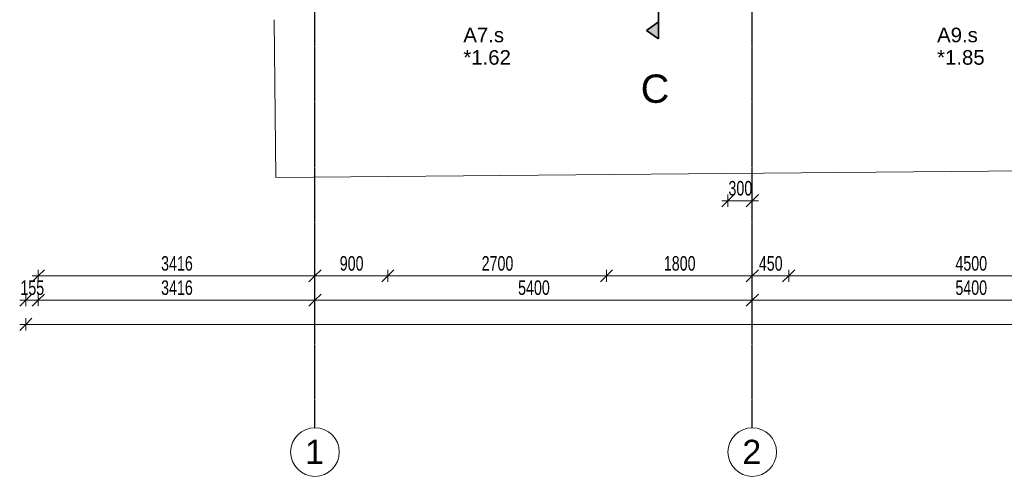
# Model space of a CAD drawing. Header units: millimetres. Extents: x -80560 to 110805, y -11020 to 52719.
# Tile 7 of 184: x 36649 to 48807, y 3783 to 9429. Entities that reach past the tile are written whole.
import ezdxf

# ---------------------------------------------------------------- set-up
doc = ezdxf.new("R2010")
doc.units = ezdxf.units.MM
doc.linetypes.add('CENTER2', pattern=[20, 8, -4, 4, -4])
doc.linetypes.add('DASHDOT2', pattern=[8, 4, -2, 0, -2])
for name, color, linetype, lineweight in [('A-ANNO-DIMS', 211, 'Continuous', 9), ('A-ANNO-DIMS-100', 211, 'Continuous', 9), ('A-DETL-MBND', 5, 'Continuous', 18), ('A-GLAZ-IDEN', 152, 'Continuous', 18), ('G-ANNO-SYMB', 111, 'Continuous', 9), ('S-GRID', 1, 'Continuous', 9), ('S-GRID-IDEN', 1, 'Continuous', 9)]:
    doc.layers.add(name, color=color, linetype=linetype, lineweight=lineweight)
doc.styles.add('Arial', font='arial.ttf', dxfattribs={"height": 180})
doc.styles.add('Arial_3', font='arial.ttf', dxfattribs={"height": 350})
doc.styles.add('Arial_4', font='arial.ttf', dxfattribs={"height": 300})
doc.styles.add('Arial_5', font='arial.ttf', dxfattribs={"width": 0.7, "height": 180})
doc.dimstyles.new('n3o_1_8', dxfattribs={"dimscale": 304.8, "dimtxt": 183.646692, "dimasz": 0.492126, "dimexe": 0.246063, "dimexo": 0.0625, "dimgap": 0.032808, "dimtad": 1, "dimdec": 0, "dimdsep": 46, "dimtxsty": 'Arial_5', "dimblk1": 'OBLIQUE', "dimblk2": 'OBLIQUE', "dimsah": 1, "dimcen": 0.09, "dimdle": 0.246063, "dimazin": 0, "dimtfac": 1, "dimtdec": 4, "dimtix": 1, "dimtmove": 0, "dimatfit": 3, "dimfxl": 0.246063, "dimfxlon": 1, "dimtvp": 1, "dimtolj": 1, "dimtzin": 0, "dimarcsym": 2})
doc.dimstyles.new('n3o_1_8_3', dxfattribs={"dimscale": 304.8, "dimtxt": 183.646692, "dimasz": 0.492126, "dimexe": 0.246063, "dimexo": 0.0625, "dimgap": 0.032808, "dimtad": 1, "dimdec": 0, "dimdsep": 46, "dimtxsty": 'Arial_5', "dimblk1": 'OBLIQUE', "dimblk2": 'OBLIQUE', "dimsah": 1, "dimcen": 0.09, "dimdle": 0.246063, "dimazin": 0, "dimtfac": 1, "dimtdec": 4, "dimtix": 1, "dimtmove": 0, "dimatfit": 3, "dimfxl": 0.246063, "dimfxlon": 1, "dimtvp": 1, "dimtolj": 1, "dimtzin": 0, "dimarcsym": 2})

# ---------------------------------------------------------------- blocks, each defined once
blk = doc.blocks.new('Leonardo College_EHA_1489_R18_CF_situatie_2020_rvt-1-DO_01 eerste verdieping')
at = {"layer": 'A-DETL-MBND', "color": 254}
for p, q in [((14897, 9429), (14915, 7478)), ((14915, 7478), (14897, 9429)), ((14915, 7478), (74136, 8004)), ((74136, 8004), (14915, 7478))]:
    blk.add_line(p, q, dxfattribs=at)
blk = doc.blocks.new('Section - 00_n3o_sectionmark_detailaanduiding-325618-DO_01 eerste verdieping')
at = {"layer": 'G-ANNO-SYMB'}
blk.add_hatch(color=256, dxfattribs=at).paths.add_polyline_path([(0, 0), (1.05, 1.5), (2.1, 0)], flags=0)
at = {"layer": 'G-ANNO-SYMB', "linetype": 'DASHDOT2', "lineweight": 35}
for p, q in [((1.05, 1.5), (0, 0)), ((2.1, 0), (1.05, 1.5)), ((0, 0), (2.1, 0))]:
    blk.add_line(p, q, dxfattribs=at)
blk = doc.blocks.new('Grid - r_3_0mm-316018-DO_01 eerste verdieping')
at = {"layer": 'S-GRID-IDEN'}
blk.add_circle((0, 0), 3, dxfattribs=at)
blk = doc.blocks.new('DIMBLOCK1-DO_01 eerste verdieping')
at = {"layer": 'A-ANNO-DIMS-100'}
for p, q in [((36649, 5962), (36879, 5962)), ((36724, 5962), (36649, 5887)), ((36724, 5962), (36799, 6037)), ((36724, 6037), (36724, 5887)), ((36724, 5962), (36724, 6037)), ((36879, 5962), (36804, 5887)), ((36879, 5962), (36954, 6037)), ((36879, 6037), (36879, 5887)), ((36879, 5962), (36879, 6037))]:
    blk.add_line(p, q, dxfattribs=at)
at = {"layer": 'A-ANNO-DIMS-100', "color": 0, "insert": (36657, 6206), "char_height": 180, "width": 345.82, "attachment_point": 1, "line_spacing_factor": 0.941778, "style": 'Arial_5'}
blk.add_mtext('155', dxfattribs=at)
blk = doc.blocks.new('_Oblique')
at = {"color": 0, "linetype": 'ByBlock', "lineweight": -2}
blk.add_line((-0.5, -0.5), (0.5, 0.5), dxfattribs=at)
blk = doc.blocks.new('DIMBLOCK2-DO_01 eerste verdieping')
at = {"layer": 'A-ANNO-DIMS-100'}
for p, q in [((36879, 5962), (36804, 5887)), ((36879, 5962), (36954, 6037)), ((36879, 6037), (36879, 5887)), ((36879, 5962), (36879, 6037)), ((36879, 5962), (40295, 5962)), ((40295, 5962), (40220, 5887)), ((40295, 5962), (40370, 6037)), ((40295, 6037), (40295, 5887)), ((40295, 5962), (40295, 6037))]:
    blk.add_line(p, q, dxfattribs=at)
at = {"layer": 'A-ANNO-DIMS-100', "color": 0, "insert": (38395, 6206), "char_height": 180, "width": 461.09, "attachment_point": 1, "line_spacing_factor": 0.941778, "style": 'Arial_5'}
blk.add_mtext('3416', dxfattribs=at)
blk = doc.blocks.new('DIMBLOCK3-DO_01 eerste verdieping')
at = {"layer": 'A-ANNO-DIMS-100'}
for p, q in [((40295, 5962), (40220, 5887)), ((40295, 5962), (40370, 6037)), ((40295, 6037), (40295, 5887)), ((40295, 5962), (40295, 6037)), ((40295, 5962), (45695, 5962)), ((45695, 5962), (45620, 5887)), ((45695, 5962), (45770, 6037)), ((45695, 6037), (45695, 5887)), ((45695, 5962), (45695, 6037))]:
    blk.add_line(p, q, dxfattribs=at)
at = {"layer": 'A-ANNO-DIMS-100', "color": 0, "insert": (42803, 6206), "char_height": 180, "width": 461.09, "attachment_point": 1, "line_spacing_factor": 0.941778, "style": 'Arial_5'}
blk.add_mtext('5400', dxfattribs=at)
blk = doc.blocks.new('DIMBLOCK4-DO_01 eerste verdieping')
at = {"layer": 'A-ANNO-DIMS-100'}
for p, q in [((45695, 5962), (45620, 5887)), ((45695, 5962), (45770, 6037)), ((45695, 6037), (45695, 5887)), ((45695, 5962), (45695, 6037)), ((45695, 5962), (51095, 5962)), ((51095, 5962), (51020, 5887)), ((51095, 5962), (51170, 6037)), ((51095, 6037), (51095, 5887)), ((51095, 5962), (51095, 6037))]:
    blk.add_line(p, q, dxfattribs=at)
at = {"layer": 'A-ANNO-DIMS-100', "color": 0, "insert": (48203, 6206), "char_height": 180, "width": 461.09, "attachment_point": 1, "line_spacing_factor": 0.941778, "style": 'Arial_5'}
blk.add_mtext('5400', dxfattribs=at)
blk = doc.blocks.new('DIMBLOCK124-DO_01 eerste verdieping')
at = {"layer": 'A-ANNO-DIMS-100'}
for p, q in [((36724, 5662), (36799, 5737)), ((36724, 5737), (36724, 5587)), ((36724, 5662), (36724, 5737)), ((89616, 5662), (89691, 5737)), ((89616, 5737), (89616, 5587)), ((89616, 5662), (89616, 5737)), ((36649, 5662), (89691, 5662)), ((36724, 5662), (36649, 5587)), ((89616, 5662), (89541, 5587))]:
    blk.add_line(p, q, dxfattribs=at)
at = {"layer": 'A-ANNO-DIMS-100', "color": 0, "insert": (62930, 5906), "char_height": 180, "width": 576.37, "attachment_point": 1, "line_spacing_factor": 0.941778, "style": 'Arial_5'}
blk.add_mtext('52892', dxfattribs=at)
blk = doc.blocks.new('DIMBLOCK572-DO_01 eerste verdieping')
at = {"layer": 'A-ANNO-DIMS-100'}
for p, q in [((36879, 6262), (36954, 6337)), ((36879, 6337), (36879, 6187)), ((36879, 6262), (36879, 6337)), ((40295, 6262), (40370, 6337)), ((40295, 6337), (40295, 6187)), ((40295, 6262), (40295, 6337)), ((36804, 6262), (40295, 6262)), ((36879, 6262), (36804, 6187)), ((40295, 6262), (40220, 6187))]:
    blk.add_line(p, q, dxfattribs=at)
at = {"layer": 'A-ANNO-DIMS-100', "color": 0, "insert": (38395, 6506), "char_height": 180, "width": 461.09, "attachment_point": 1, "line_spacing_factor": 0.941778, "style": 'Arial_5'}
blk.add_mtext('3416', dxfattribs=at)
blk = doc.blocks.new('DIMBLOCK573-DO_01 eerste verdieping')
at = {"layer": 'A-ANNO-DIMS-100'}
for p, q in [((40295, 6262), (40370, 6337)), ((40295, 6337), (40295, 6187)), ((40295, 6262), (40295, 6337)), ((41195, 6262), (41270, 6337)), ((41195, 6337), (41195, 6187)), ((41195, 6262), (41195, 6337)), ((40295, 6262), (40220, 6187)), ((40295, 6262), (41195, 6262)), ((41195, 6262), (41120, 6187))]:
    blk.add_line(p, q, dxfattribs=at)
at = {"layer": 'A-ANNO-DIMS-100', "color": 0, "insert": (40601, 6506), "char_height": 180, "width": 345.82, "attachment_point": 1, "line_spacing_factor": 0.941778, "style": 'Arial_5'}
blk.add_mtext('900', dxfattribs=at)
blk = doc.blocks.new('DIMBLOCK574-DO_01 eerste verdieping')
at = {"layer": 'A-ANNO-DIMS-100'}
for p, q in [((41195, 6262), (41270, 6337)), ((41195, 6337), (41195, 6187)), ((41195, 6262), (41195, 6337)), ((43895, 6262), (43970, 6337)), ((43895, 6337), (43895, 6187)), ((43895, 6262), (43895, 6337)), ((41195, 6262), (41120, 6187)), ((41195, 6262), (43895, 6262)), ((43895, 6262), (43820, 6187))]:
    blk.add_line(p, q, dxfattribs=at)
at = {"layer": 'A-ANNO-DIMS-100', "color": 0, "insert": (42353, 6506), "char_height": 180, "width": 461.09, "attachment_point": 1, "line_spacing_factor": 0.941778, "style": 'Arial_5'}
blk.add_mtext('2700', dxfattribs=at)
blk = doc.blocks.new('DIMBLOCK575-DO_01 eerste verdieping')
at = {"layer": 'A-ANNO-DIMS-100'}
for p, q in [((43895, 6262), (43970, 6337)), ((43895, 6337), (43895, 6187)), ((43895, 6262), (43895, 6337)), ((45695, 6262), (45770, 6337)), ((45695, 6337), (45695, 6187)), ((45695, 6262), (45695, 6337)), ((43895, 6262), (43820, 6187)), ((43895, 6262), (45695, 6262)), ((45695, 6262), (45620, 6187))]:
    blk.add_line(p, q, dxfattribs=at)
at = {"layer": 'A-ANNO-DIMS-100', "color": 0, "insert": (44603, 6506), "char_height": 180, "width": 461.09, "attachment_point": 1, "line_spacing_factor": 0.941778, "style": 'Arial_5'}
blk.add_mtext('1800', dxfattribs=at)
blk = doc.blocks.new('DIMBLOCK576-DO_01 eerste verdieping')
at = {"layer": 'A-ANNO-DIMS-100'}
for p, q in [((45695, 6262), (45770, 6337)), ((45695, 6337), (45695, 6187)), ((45695, 6262), (45695, 6337)), ((46145, 6262), (46220, 6337)), ((46145, 6337), (46145, 6187)), ((46145, 6262), (46145, 6337)), ((45695, 6262), (45620, 6187)), ((45695, 6262), (46145, 6262)), ((46145, 6262), (46070, 6187))]:
    blk.add_line(p, q, dxfattribs=at)
at = {"layer": 'A-ANNO-DIMS-100', "color": 0, "insert": (45776, 6506), "char_height": 180, "width": 345.82, "attachment_point": 1, "line_spacing_factor": 0.941778, "style": 'Arial_5'}
blk.add_mtext('450', dxfattribs=at)
blk = doc.blocks.new('DIMBLOCK577-DO_01 eerste verdieping')
at = {"layer": 'A-ANNO-DIMS-100'}
for p, q in [((46145, 6262), (46220, 6337)), ((46145, 6337), (46145, 6187)), ((46145, 6262), (46145, 6337)), ((50645, 6262), (50720, 6337)), ((50645, 6337), (50645, 6187)), ((50645, 6262), (50645, 6337)), ((46145, 6262), (46070, 6187)), ((46145, 6262), (50645, 6262)), ((50645, 6262), (50570, 6187))]:
    blk.add_line(p, q, dxfattribs=at)
at = {"layer": 'A-ANNO-DIMS-100', "color": 0, "insert": (48203, 6506), "char_height": 180, "width": 461.09, "attachment_point": 1, "line_spacing_factor": 0.941778, "style": 'Arial_5'}
blk.add_mtext('4500', dxfattribs=at)
blk = doc.blocks.new('DIMBLOCK621-DO_01 eerste verdieping')
at = {"layer": 'A-ANNO-DIMS-100'}
for p, q in [((45320, 7191), (45770, 7191)), ((45395, 7191), (45320, 7116)), ((45395, 7191), (45470, 7266)), ((45395, 7266), (45395, 7116)), ((45395, 7191), (45395, 7266)), ((45695, 7191), (45620, 7116)), ((45695, 7191), (45770, 7266)), ((45695, 7266), (45695, 7116)), ((45695, 7191), (45695, 7266))]:
    blk.add_line(p, q, dxfattribs=at)
at = {"layer": 'A-ANNO-DIMS-100', "color": 0, "insert": (45401, 7435), "char_height": 180, "width": 345.82, "attachment_point": 1, "line_spacing_factor": 0.941778, "style": 'Arial_5'}
blk.add_mtext('300', dxfattribs=at)

msp = doc.modelspace()

# ---------------------------------------------------------------- linework, layer by layer
at = {"layer": 'G-ANNO-SYMB', "linetype": 'DASHDOT2', "lineweight": 35}
msp.add_line((44537, 38972), (44537, 9191.1), dxfattribs=at)
at = {"layer": 'S-GRID', "linetype": 'CENTER2', "lineweight": 25}
for p, q in [((40294.8, 4383.3), (40294.8, 52119.1)), ((45694.8, 4383.3), (45694.8, 52119.1))]:
    msp.add_line(p, q, dxfattribs=at)

# ---------------------------------------------------------------- block references
at = {"color": 250, "lineweight": 5}
msp.add_blockref('Leonardo College_EHA_1489_R18_CF_situatie_2020_rvt-1-DO_01 eerste verdieping', (24894.8, 0), dxfattribs=at)
at = {"layer": 'G-ANNO-SYMB', "linetype": 'DASHDOT2', "lineweight": 35, "xscale": 99.99999999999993, "yscale": 99.99999999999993, "zscale": 99.99999999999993, "rotation": 89.99999999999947}
msp.add_blockref('Section - 00_n3o_sectionmark_detailaanduiding-325618-DO_01 eerste verdieping', (44537, 9191.1), dxfattribs=at)
at = {"layer": 'S-GRID-IDEN', "xscale": 99.99999999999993, "yscale": 99.99999999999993, "zscale": 99.99999999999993}
for p in [(40294.8, 4083.3), (45694.8, 4083.3)]:
    msp.add_blockref('Grid - r_3_0mm-316018-DO_01 eerste verdieping', p, dxfattribs=at)

# ---------------------------------------------------------------- texts
at = {"layer": 'A-GLAZ-IDEN', "lineweight": 9, "char_height": 180, "attachment_point": 1, "style": 'Arial'}
for s, insert, width in [('A7.s', (42127.1, 9330), 593.249), ('A9.s', (47977.1, 9330), 593.249), ('*1.62', (42127.1, 9052.2), 697.468), ('*1.85', (47977.1, 9052.2), 697.468)]:
    msp.add_mtext(s, dxfattribs=dict(at, insert=insert, width=width))
at = {"layer": 'G-ANNO-SYMB', "insert": (44317.3, 8751.1), "char_height": 350, "width": 432.911, "attachment_point": 1, "style": 'Arial_3'}
msp.add_mtext('C', dxfattribs=at)
at = {"layer": 'S-GRID-IDEN', "char_height": 300, "width": 288.607, "attachment_point": 1, "style": 'Arial_4'}
for s, insert in [('1', (40172.2, 4235.1)), ('2', (45572.2, 4235.1))]:
    msp.add_mtext(s, dxfattribs=dict(at, insert=insert))

# ---------------------------------------------------------------- dimensions: what is measured, and where the dimension line sits
at = {"layer": 'A-ANNO-DIMS'}
for base, p1, p2, dimstyle, override, picture, middle in [((45694.8, 7191.1), (45394.8, 7266.1), (45694.8, 7266.1), 'n3o_1_8_3', {"dimpost": '<>', "dimfxl": 300}, 'DIMBLOCK621-DO_01 eerste verdieping', (45544.8, 7293.1)), ((40294.8, 6262.5), (36878.8, 6337.5), (40294.8, 6337.5), 'n3o_1_8_3', {"dimpost": '<>', "dimfxl": 3416}, 'DIMBLOCK572-DO_01 eerste verdieping', (38586.8, 6364.4)), ((41194.8, 6262.5), (40294.8, 6337.5), (41194.8, 6337.5), 'n3o_1_8_3', {"dimpost": '<>', "dimfxl": 900}, 'DIMBLOCK573-DO_01 eerste verdieping', (40744.8, 6364.4)), ((43894.8, 6262.5), (41194.8, 6337.5), (43894.8, 6337.5), 'n3o_1_8_3', {"dimpost": '<>', "dimfxl": 2700}, 'DIMBLOCK574-DO_01 eerste verdieping', (42544.8, 6364.4)), ((45694.8, 6262.5), (43894.8, 6337.5), (45694.8, 6337.5), 'n3o_1_8_3', {"dimpost": '<>', "dimfxl": 1800}, 'DIMBLOCK575-DO_01 eerste verdieping', (44794.8, 6364.4)), ((46144.8, 6262.5), (45694.8, 6337.5), (46144.8, 6337.5), 'n3o_1_8_3', {"dimpost": '<>', "dimfxl": 450}, 'DIMBLOCK576-DO_01 eerste verdieping', (45919.8, 6364.4)), ((50644.8, 6262.5), (46144.8, 6337.5), (50644.8, 6337.5), 'n3o_1_8_3', {"dimpost": '<>', "dimfxl": 4500}, 'DIMBLOCK577-DO_01 eerste verdieping', (48394.8, 6364.4)), ((36878.8, 5962.5), (36723.8, 6037.5), (36878.8, 6037.5), 'n3o_1_8', {"dimpost": '<>', "dimfxl": 155}, 'DIMBLOCK1-DO_01 eerste verdieping', (36801.3, 6064.4)), ((40294.8, 5962.5), (36878.8, 6037.5), (40294.8, 6037.5), 'n3o_1_8', {"dimpost": '<>', "dimfxl": 3416}, 'DIMBLOCK2-DO_01 eerste verdieping', (38586.8, 6064.4)), ((45694.8, 5962.5), (40294.8, 6037.5), (45694.8, 6037.5), 'n3o_1_8', {"dimpost": '<>', "dimfxl": 5400}, 'DIMBLOCK3-DO_01 eerste verdieping', (42994.8, 6064.4)), ((51094.8, 5962.5), (45694.8, 6037.5), (51094.8, 6037.5), 'n3o_1_8', {"dimpost": '<>', "dimfxl": 5400}, 'DIMBLOCK4-DO_01 eerste verdieping', (48394.8, 6064.4)), ((89615.8, 5662.5), (36723.8, 5737.5), (89615.8, 5737.5), 'n3o_1_8', {"dimpost": '<>', "dimfxl": 52892}, 'DIMBLOCK124-DO_01 eerste verdieping', (63169.8, 5764.4))]:
    dim = msp.add_linear_dim(base=base, p1=p1, p2=p2, dimstyle=dimstyle, override=override, dxfattribs=at)
    dim.commit()
    dim.dimension.update_dxf_attribs({"geometry": picture, "text_midpoint": middle})

doc.saveas('drawing.dxf')
